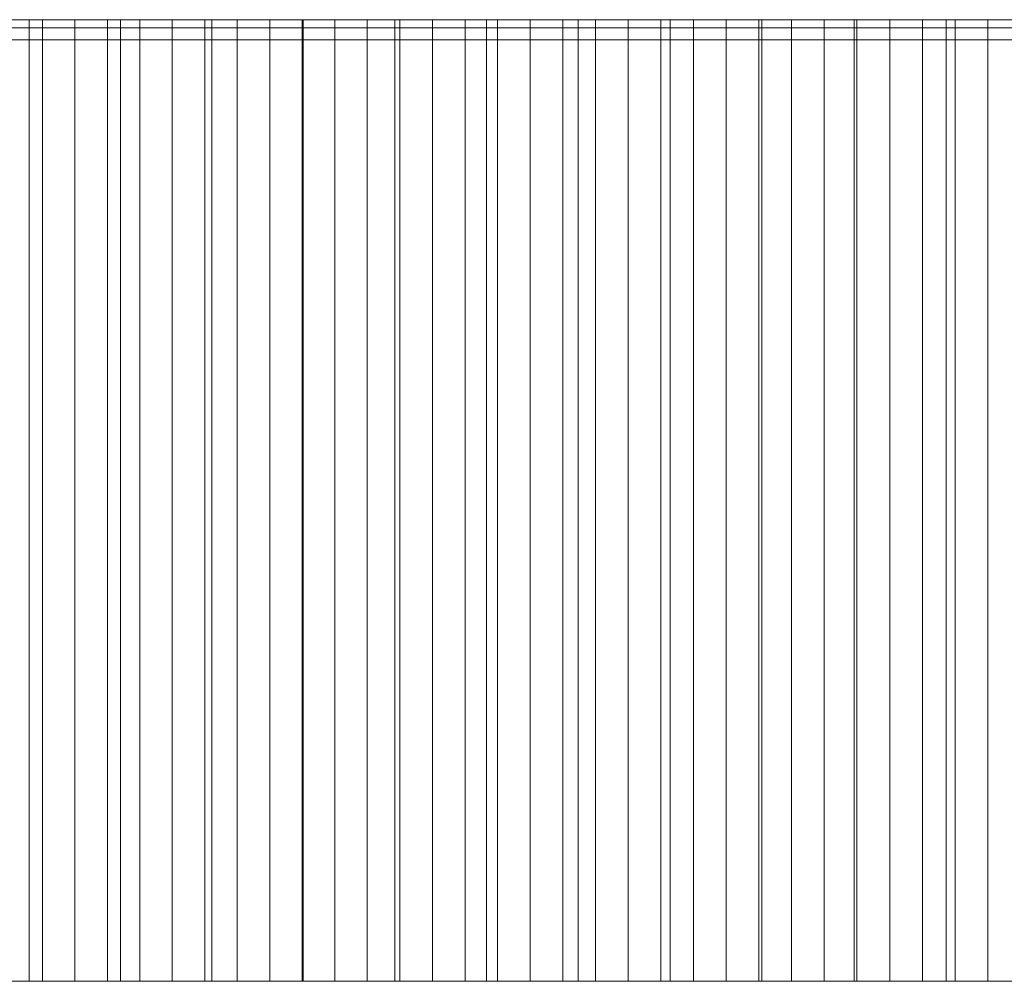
# Model space of a CAD drawing. Header units: centimetres. Extents: x -72 to 74, y -14 to 13.
# Tile 44 of 61: x 21.9 to 26, y 9.3 to 13.3. Entities that reach past the tile are written whole.
import ezdxf

# ---------------------------------------------------------------- set-up
doc = ezdxf.new("R2010")
doc.units = ezdxf.units.CM
doc.header["$LTSCALE"] = 2.54
doc.layers.add('Lucido design-1', color=7, linetype='Continuous')

# ---------------------------------------------------------------- blocks, each defined once
blk = doc.blocks.new('Gruppo-2-1')
at = {"color": 230, "linetype": 'Continuous', "lineweight": 9}
for points, invisible_edges in [([(-14.5734, 13.3, -57.895), (29.3447, 13.3, -58.895), (-15.5734, 13.3, -58.895), (-14.5734, 13.3, -57.895)], 13), ([(-14.5734, 13.3, -57.895), (29.3447, 13.3, -57.895), (29.3447, 13.3, -58.895), (-14.5734, 13.3, -57.895)], 12), ([(21.5636, 13.3, 140.3659), (21.9426, 13.3, 140.4315), (21.8634, 13.3, 139.4036), (21.5636, 13.3, 140.3659)], 14), ([(21.9426, 13.3, 140.4315), (21.9981, 13.3, 139.4269), (21.8634, 13.3, 139.4036), (21.9426, 13.3, 140.4315)], 13), ([(21.9426, 13.3, 140.4315), (22.3221, 13.3, 140.4939), (22.7022, 13.3, 140.5531), (21.9426, 13.3, 140.4315)], 12), ([(21.9426, 13.3, 140.4315), (22.7022, 13.3, 140.5531), (22.5378, 13.3, 139.516), (21.9426, 13.3, 140.4315)], 15), ([(21.9426, 13.3, 140.4315), (22.5378, 13.3, 139.516), (22.4028, 13.3, 139.4943), (21.9426, 13.3, 140.4315)], 13), ([(21.9426, 13.3, 140.4315), (22.4028, 13.3, 139.4943), (22.2678, 13.3, 139.4723), (21.9426, 13.3, 140.4315)], 13), ([(21.9426, 13.3, 140.4315), (22.2678, 13.3, 139.4723), (22.1329, 13.3, 139.4498), (21.9426, 13.3, 140.4315)], 13), ([(21.9426, 13.3, 140.4315), (22.1329, 13.3, 139.4498), (21.9981, 13.3, 139.4269), (21.9426, 13.3, 140.4315)], 13), ([(22.7022, 13.3, 140.5531), (22.6729, 13.3, 139.5372), (22.5378, 13.3, 139.516), (22.7022, 13.3, 140.5531)], 13), ([(22.7022, 13.3, 140.5531), (22.8081, 13.3, 139.558), (22.6729, 13.3, 139.5372), (22.7022, 13.3, 140.5531)], 13), ([(22.7022, 13.3, 140.5531), (23.0827, 13.3, 140.609), (23.0786, 13.3, 139.5983), (22.7022, 13.3, 140.5531)], 14), ([(22.7022, 13.3, 140.5531), (23.0786, 13.3, 139.5983), (22.9433, 13.3, 139.5784), (22.7022, 13.3, 140.5531)], 13), ([(22.7022, 13.3, 140.5531), (22.9433, 13.3, 139.5784), (22.8081, 13.3, 139.558), (22.7022, 13.3, 140.5531)], 13), ([(23.0827, 13.3, 140.609), (23.214, 13.3, 139.6179), (23.0786, 13.3, 139.5983), (23.0827, 13.3, 140.609)], 13), ([(23.0827, 13.3, 140.609), (23.4637, 13.3, 140.6616), (23.8452, 13.3, 140.711), (23.0827, 13.3, 140.609)], 12), ([(23.0827, 13.3, 140.609), (23.8452, 13.3, 140.711), (23.6204, 13.3, 139.674), (23.0827, 13.3, 140.609)], 15), ([(23.0827, 13.3, 140.609), (23.6204, 13.3, 139.674), (23.4849, 13.3, 139.6557), (23.0827, 13.3, 140.609)], 13), ([(23.0827, 13.3, 140.609), (23.4849, 13.3, 139.6557), (23.3494, 13.3, 139.637), (23.0827, 13.3, 140.609)], 13), ([(23.0827, 13.3, 140.609), (23.3494, 13.3, 139.637), (23.214, 13.3, 139.6179), (23.0827, 13.3, 140.609)], 13), ([(23.8452, 13.3, 140.711), (23.756, 13.3, 139.6918), (23.6204, 13.3, 139.674), (23.8452, 13.3, 140.711)], 13), ([(23.8452, 13.3, 140.711), (23.8916, 13.3, 139.7093), (23.756, 13.3, 139.6918), (23.8452, 13.3, 140.711)], 13), ([(23.8452, 13.3, 140.711), (24.227, 13.3, 140.7571), (24.1631, 13.3, 139.7429), (23.8452, 13.3, 140.711)], 14), ([(23.8452, 13.3, 140.711), (24.1631, 13.3, 139.7429), (24.0273, 13.3, 139.7263), (23.8452, 13.3, 140.711)], 13), ([(23.8452, 13.3, 140.711), (24.0273, 13.3, 139.7263), (23.8916, 13.3, 139.7093), (23.8452, 13.3, 140.711)], 13), ([(24.227, 13.3, 140.7571), (24.2989, 13.3, 139.759), (24.1631, 13.3, 139.7429), (24.227, 13.3, 140.7571)], 13), ([(24.227, 13.3, 140.7571), (24.6093, 13.3, 140.8), (24.9918, 13.3, 140.8396), (24.227, 13.3, 140.7571)], 12), ([(24.227, 13.3, 140.7571), (24.9918, 13.3, 140.8396), (24.7066, 13.3, 139.805), (24.227, 13.3, 140.7571)], 15), ([(24.227, 13.3, 140.7571), (24.7066, 13.3, 139.805), (24.5706, 13.3, 139.7901), (24.227, 13.3, 140.7571)], 13), ([(24.227, 13.3, 140.7571), (24.5706, 13.3, 139.7901), (24.4347, 13.3, 139.7748), (24.227, 13.3, 140.7571)], 13), ([(24.227, 13.3, 140.7571), (24.4347, 13.3, 139.7748), (24.2989, 13.3, 139.759), (24.227, 13.3, 140.7571)], 13), ([(24.9918, 13.3, 140.8396), (24.8426, 13.3, 139.8195), (24.7066, 13.3, 139.805), (24.9918, 13.3, 140.8396)], 13), ([(24.9918, 13.3, 140.8396), (24.9786, 13.3, 139.8335), (24.8426, 13.3, 139.8195), (24.9918, 13.3, 140.8396)], 13), ([(24.9918, 13.3, 140.8396), (25.1147, 13.3, 139.8472), (24.9786, 13.3, 139.8335), (24.9918, 13.3, 140.8396)], 13), ([(24.9918, 13.3, 140.8396), (25.3747, 13.3, 140.8759), (25.758, 13.3, 140.909), (24.9918, 13.3, 140.8396)], 12), ([(24.9918, 13.3, 140.8396), (25.758, 13.3, 140.909), (25.5232, 13.3, 139.8855), (24.9918, 13.3, 140.8396)], 15), ([(24.9918, 13.3, 140.8396), (25.5232, 13.3, 139.8855), (25.387, 13.3, 139.8732), (24.9918, 13.3, 140.8396)], 13), ([(24.9918, 13.3, 140.8396), (25.387, 13.3, 139.8732), (25.2508, 13.3, 139.8604), (24.9918, 13.3, 140.8396)], 13), ([(24.9918, 13.3, 140.8396), (25.2508, 13.3, 139.8604), (25.1147, 13.3, 139.8472), (24.9918, 13.3, 140.8396)], 13), ([(25.758, 13.3, 140.909), (25.6594, 13.3, 139.8975), (25.5232, 13.3, 139.8855), (25.758, 13.3, 140.909)], 13), ([(25.758, 13.3, 140.909), (25.7957, 13.3, 139.909), (25.6594, 13.3, 139.8975), (25.758, 13.3, 140.909)], 13), ([(25.758, 13.3, 140.909), (26.1414, 13.3, 140.9387), (26.0683, 13.3, 139.9307), (25.758, 13.3, 140.909)], 14), ([(25.758, 13.3, 140.909), (26.0683, 13.3, 139.9307), (25.932, 13.3, 139.9201), (25.758, 13.3, 140.909)], 13), ([(25.758, 13.3, 140.909), (25.932, 13.3, 139.9201), (25.7957, 13.3, 139.909), (25.758, 13.3, 140.909)], 13), ([(-14.5734, 13.2658, 96.0359), (-2.4276, 13.2658, 126.4085), (35.8883, 13.2658, 139.5837), (-14.5734, 13.2658, 96.0359)], 15), ([(-14.5734, 13.2658, 96.0359), (35.8883, 13.2658, 139.5837), (73.3955, 13.2658, 95.1085), (-14.5734, 13.2658, 96.0359)], 15), ([(-14.5734, 13.2658, -57.895), (-14.5734, 13.2658, 96.0359), (73.3955, 13.2658, 95.1085), (-14.5734, 13.2658, -57.895)], 14), ([(-14.5734, 13.2658, -57.895), (73.3955, 13.2658, 95.1085), (73.3955, 13.2658, -57.895), (-14.5734, 13.2658, -57.895)], 9), ([(-2.4276, 13.2658, 126.4085), (17.0709, 13.2658, 138.2874), (35.8883, 13.2658, 139.5837), (-2.4276, 13.2658, 126.4085)], 15), ([(17.0709, 13.2658, 138.2874), (21.4595, 13.2658, 139.3311), (27.5699, 13.2658, 140.0201), (17.0709, 13.2658, 138.2874)], 15), ([(17.0709, 13.2658, 138.2874), (27.5699, 13.2658, 140.0201), (35.8883, 13.2658, 139.5837), (17.0709, 13.2658, 138.2874)], 15), ([(21.4595, 13.2658, 139.3311), (21.8634, 13.2658, 139.4036), (22.1329, 13.2658, 139.4498), (21.4595, 13.2658, 139.3311)], 15), ([(21.4595, 13.2658, 139.3311), (22.1329, 13.2658, 139.4498), (22.9433, 13.2658, 139.5784), (21.4595, 13.2658, 139.3311)], 15), ([(21.4595, 13.2658, 139.3311), (22.9433, 13.2658, 139.5784), (24.1631, 13.2658, 139.7429), (21.4595, 13.2658, 139.3311)], 15), ([(21.4595, 13.2658, 139.3311), (24.1631, 13.2658, 139.7429), (27.5699, 13.2658, 140.0201), (21.4595, 13.2658, 139.3311)], 15), ([(21.8634, 13.2658, 139.4036), (21.9981, 13.2658, 139.4269), (22.1329, 13.2658, 139.4498), (21.8634, 13.2658, 139.4036)], 12), ([(22.1329, 13.2658, 139.4498), (22.2678, 13.2658, 139.4723), (22.4028, 13.2658, 139.4943), (22.1329, 13.2658, 139.4498)], 12), ([(22.1329, 13.2658, 139.4498), (22.4028, 13.2658, 139.4943), (22.5378, 13.2658, 139.516), (22.1329, 13.2658, 139.4498)], 13), ([(22.1329, 13.2658, 139.4498), (22.5378, 13.2658, 139.516), (22.9433, 13.2658, 139.5784), (22.1329, 13.2658, 139.4498)], 15), ([(22.5378, 13.2658, 139.516), (22.6729, 13.2658, 139.5372), (22.8081, 13.2658, 139.558), (22.5378, 13.2658, 139.516)], 12), ([(22.5378, 13.2658, 139.516), (22.8081, 13.2658, 139.558), (22.9433, 13.2658, 139.5784), (22.5378, 13.2658, 139.516)], 13), ([(22.9433, 13.2658, 139.5784), (23.0786, 13.2658, 139.5983), (23.214, 13.2658, 139.6179), (22.9433, 13.2658, 139.5784)], 12), ([(22.9433, 13.2658, 139.5784), (23.214, 13.2658, 139.6179), (23.4849, 13.2658, 139.6557), (22.9433, 13.2658, 139.5784)], 15), ([(22.9433, 13.2658, 139.5784), (23.4849, 13.2658, 139.6557), (24.1631, 13.2658, 139.7429), (22.9433, 13.2658, 139.5784)], 15), ([(23.214, 13.2658, 139.6179), (23.3494, 13.2658, 139.637), (23.4849, 13.2658, 139.6557), (23.214, 13.2658, 139.6179)], 12), ([(23.4849, 13.2658, 139.6557), (23.6204, 13.2658, 139.674), (23.756, 13.2658, 139.6918), (23.4849, 13.2658, 139.6557)], 12), ([(23.4849, 13.2658, 139.6557), (23.756, 13.2658, 139.6918), (24.1631, 13.2658, 139.7429), (23.4849, 13.2658, 139.6557)], 15), ([(23.756, 13.2658, 139.6918), (23.8916, 13.2658, 139.7093), (24.1631, 13.2658, 139.7429), (23.756, 13.2658, 139.6918)], 14), ([(23.8916, 13.2658, 139.7093), (24.0273, 13.2658, 139.7263), (24.1631, 13.2658, 139.7429), (23.8916, 13.2658, 139.7093)], 12), ([(24.1631, 13.2658, 139.7429), (24.2989, 13.2658, 139.759), (24.4347, 13.2658, 139.7748), (24.1631, 13.2658, 139.7429)], 12), ([(24.1631, 13.2658, 139.7429), (24.4347, 13.2658, 139.7748), (24.8426, 13.2658, 139.8195), (24.1631, 13.2658, 139.7429)], 15), ([(24.1631, 13.2658, 139.7429), (24.8426, 13.2658, 139.8195), (25.5232, 13.2658, 139.8855), (24.1631, 13.2658, 139.7429)], 15), ([(24.1631, 13.2658, 139.7429), (25.5232, 13.2658, 139.8855), (26.2047, 13.2658, 139.941), (24.1631, 13.2658, 139.7429)], 15), ([(24.1631, 13.2658, 139.7429), (26.2047, 13.2658, 139.941), (27.5699, 13.2658, 140.0201), (24.1631, 13.2658, 139.7429)], 15), ([(24.4347, 13.2658, 139.7748), (24.5706, 13.2658, 139.7901), (24.8426, 13.2658, 139.8195), (24.4347, 13.2658, 139.7748)], 14), ([(24.5706, 13.2658, 139.7901), (24.7066, 13.2658, 139.805), (24.8426, 13.2658, 139.8195), (24.5706, 13.2658, 139.7901)], 12), ([(24.8426, 13.2658, 139.8195), (24.9786, 13.2658, 139.8335), (25.1147, 13.2658, 139.8472), (24.8426, 13.2658, 139.8195)], 12), ([(24.8426, 13.2658, 139.8195), (25.1147, 13.2658, 139.8472), (25.5232, 13.2658, 139.8855), (24.8426, 13.2658, 139.8195)], 15), ([(25.1147, 13.2658, 139.8472), (25.2508, 13.2658, 139.8604), (25.5232, 13.2658, 139.8855), (25.1147, 13.2658, 139.8472)], 14), ([(25.2508, 13.2658, 139.8604), (25.387, 13.2658, 139.8732), (25.5232, 13.2658, 139.8855), (25.2508, 13.2658, 139.8604)], 12), ([(25.5232, 13.2658, 139.8855), (25.6594, 13.2658, 139.8975), (25.932, 13.2658, 139.9201), (25.5232, 13.2658, 139.8855)], 14), ([(25.5232, 13.2658, 139.8855), (25.932, 13.2658, 139.9201), (26.2047, 13.2658, 139.941), (25.5232, 13.2658, 139.8855)], 15), ([(25.6594, 13.2658, 139.8975), (25.7957, 13.2658, 139.909), (25.932, 13.2658, 139.9201), (25.6594, 13.2658, 139.8975)], 12), ([(25.932, 13.2658, 139.9201), (26.0683, 13.2658, 139.9307), (26.2047, 13.2658, 139.941), (25.932, 13.2658, 139.9201)], 12), ([(-14.5734, 13.2158, 96.0359), (-2.4276, 13.2158, 126.4085), (35.8883, 13.2158, 139.5837), (-14.5734, 13.2158, 96.0359)], 15), ([(-14.5734, 13.2158, 96.0359), (35.8883, 13.2158, 139.5837), (73.3955, 13.2158, 95.1085), (-14.5734, 13.2158, 96.0359)], 15), ([(-14.5734, 13.2158, -57.895), (-14.5734, 13.2158, 96.0359), (73.3955, 13.2158, 95.1085), (-14.5734, 13.2158, -57.895)], 14), ([(-14.5734, 13.2158, -57.895), (73.3955, 13.2158, 95.1085), (73.3955, 13.2158, -57.895), (-14.5734, 13.2158, -57.895)], 9), ([(-2.4276, 13.2158, 126.4085), (17.0709, 13.2158, 138.2874), (35.8883, 13.2158, 139.5837), (-2.4276, 13.2158, 126.4085)], 15), ([(17.0709, 13.2158, 138.2874), (21.4595, 13.2158, 139.3311), (27.5699, 13.2158, 140.0201), (17.0709, 13.2158, 138.2874)], 15), ([(17.0709, 13.2158, 138.2874), (27.5699, 13.2158, 140.0201), (35.8883, 13.2158, 139.5837), (17.0709, 13.2158, 138.2874)], 15), ([(21.4595, 13.2158, 139.3311), (21.8634, 13.2158, 139.4036), (22.1329, 13.2158, 139.4498), (21.4595, 13.2158, 139.3311)], 15), ([(21.4595, 13.2158, 139.3311), (22.1329, 13.2158, 139.4498), (22.9433, 13.2158, 139.5784), (21.4595, 13.2158, 139.3311)], 15), ([(21.4595, 13.2158, 139.3311), (22.9433, 13.2158, 139.5784), (24.1631, 13.2158, 139.7429), (21.4595, 13.2158, 139.3311)], 15), ([(21.4595, 13.2158, 139.3311), (24.1631, 13.2158, 139.7429), (27.5699, 13.2158, 140.0201), (21.4595, 13.2158, 139.3311)], 15), ([(21.8634, 13.2158, 139.4036), (21.9981, 13.2158, 139.4269), (22.1329, 13.2158, 139.4498), (21.8634, 13.2158, 139.4036)], 12), ([(22.1329, 13.2158, 139.4498), (22.2678, 13.2158, 139.4723), (22.4028, 13.2158, 139.4943), (22.1329, 13.2158, 139.4498)], 12), ([(22.1329, 13.2158, 139.4498), (22.4028, 13.2158, 139.4943), (22.5378, 13.2158, 139.516), (22.1329, 13.2158, 139.4498)], 13), ([(22.1329, 13.2158, 139.4498), (22.5378, 13.2158, 139.516), (22.9433, 13.2158, 139.5784), (22.1329, 13.2158, 139.4498)], 15), ([(22.5378, 13.2158, 139.516), (22.6729, 13.2158, 139.5372), (22.8081, 13.2158, 139.558), (22.5378, 13.2158, 139.516)], 12), ([(22.5378, 13.2158, 139.516), (22.8081, 13.2158, 139.558), (22.9433, 13.2158, 139.5784), (22.5378, 13.2158, 139.516)], 13), ([(22.9433, 13.2158, 139.5784), (23.0786, 13.2158, 139.5983), (23.214, 13.2158, 139.6179), (22.9433, 13.2158, 139.5784)], 12), ([(22.9433, 13.2158, 139.5784), (23.214, 13.2158, 139.6179), (23.4849, 13.2158, 139.6557), (22.9433, 13.2158, 139.5784)], 15), ([(22.9433, 13.2158, 139.5784), (23.4849, 13.2158, 139.6557), (24.1631, 13.2158, 139.7429), (22.9433, 13.2158, 139.5784)], 15), ([(23.214, 13.2158, 139.6179), (23.3494, 13.2158, 139.637), (23.4849, 13.2158, 139.6557), (23.214, 13.2158, 139.6179)], 12), ([(23.4849, 13.2158, 139.6557), (23.6204, 13.2158, 139.674), (23.756, 13.2158, 139.6918), (23.4849, 13.2158, 139.6557)], 12), ([(23.4849, 13.2158, 139.6557), (23.756, 13.2158, 139.6918), (24.1631, 13.2158, 139.7429), (23.4849, 13.2158, 139.6557)], 15), ([(23.756, 13.2158, 139.6918), (23.8916, 13.2158, 139.7093), (24.1631, 13.2158, 139.7429), (23.756, 13.2158, 139.6918)], 14), ([(23.8916, 13.2158, 139.7093), (24.0273, 13.2158, 139.7263), (24.1631, 13.2158, 139.7429), (23.8916, 13.2158, 139.7093)], 12), ([(24.1631, 13.2158, 139.7429), (24.2989, 13.2158, 139.759), (24.4347, 13.2158, 139.7748), (24.1631, 13.2158, 139.7429)], 12), ([(24.1631, 13.2158, 139.7429), (24.4347, 13.2158, 139.7748), (24.8426, 13.2158, 139.8195), (24.1631, 13.2158, 139.7429)], 15), ([(24.1631, 13.2158, 139.7429), (24.8426, 13.2158, 139.8195), (25.5232, 13.2158, 139.8855), (24.1631, 13.2158, 139.7429)], 15), ([(24.1631, 13.2158, 139.7429), (25.5232, 13.2158, 139.8855), (26.2047, 13.2158, 139.941), (24.1631, 13.2158, 139.7429)], 15), ([(24.1631, 13.2158, 139.7429), (26.2047, 13.2158, 139.941), (27.5699, 13.2158, 140.0201), (24.1631, 13.2158, 139.7429)], 15), ([(24.4347, 13.2158, 139.7748), (24.5706, 13.2158, 139.7901), (24.8426, 13.2158, 139.8195), (24.4347, 13.2158, 139.7748)], 14), ([(24.5706, 13.2158, 139.7901), (24.7066, 13.2158, 139.805), (24.8426, 13.2158, 139.8195), (24.5706, 13.2158, 139.7901)], 12), ([(24.8426, 13.2158, 139.8195), (24.9786, 13.2158, 139.8335), (25.1147, 13.2158, 139.8472), (24.8426, 13.2158, 139.8195)], 12), ([(24.8426, 13.2158, 139.8195), (25.1147, 13.2158, 139.8472), (25.5232, 13.2158, 139.8855), (24.8426, 13.2158, 139.8195)], 15), ([(25.1147, 13.2158, 139.8472), (25.2508, 13.2158, 139.8604), (25.5232, 13.2158, 139.8855), (25.1147, 13.2158, 139.8472)], 14), ([(25.2508, 13.2158, 139.8604), (25.387, 13.2158, 139.8732), (25.5232, 13.2158, 139.8855), (25.2508, 13.2158, 139.8604)], 12), ([(25.5232, 13.2158, 139.8855), (25.6594, 13.2158, 139.8975), (25.932, 13.2158, 139.9201), (25.5232, 13.2158, 139.8855)], 14), ([(25.5232, 13.2158, 139.8855), (25.932, 13.2158, 139.9201), (26.2047, 13.2158, 139.941), (25.5232, 13.2158, 139.8855)], 15), ([(25.6594, 13.2158, 139.8975), (25.7957, 13.2158, 139.909), (25.932, 13.2158, 139.9201), (25.6594, 13.2158, 139.8975)], 12), ([(25.932, 13.2158, 139.9201), (26.0683, 13.2158, 139.9307), (26.2047, 13.2158, 139.941), (25.932, 13.2158, 139.9201)], 12), ([(-14.5734, 9.3, -57.895), (29.3447, 9.3, -58.895), (-15.5734, 9.3, -58.895), (-14.5734, 9.3, -57.895)], 13), ([(-14.5734, 9.3, -57.895), (29.3447, 9.3, -57.895), (29.3447, 9.3, -58.895), (-14.5734, 9.3, -57.895)], 12), ([(21.5636, 9.3, 140.3659), (21.9426, 9.3, 140.4315), (21.8634, 9.3, 139.4036), (21.5636, 9.3, 140.3659)], 14), ([(21.9426, 9.3, 140.4315), (21.9981, 9.3, 139.4269), (21.8634, 9.3, 139.4036), (21.9426, 9.3, 140.4315)], 13), ([(21.9426, 9.3, 140.4315), (22.3221, 9.3, 140.4939), (22.7022, 9.3, 140.5531), (21.9426, 9.3, 140.4315)], 12), ([(21.9426, 9.3, 140.4315), (22.7022, 9.3, 140.5531), (22.5378, 9.3, 139.516), (21.9426, 9.3, 140.4315)], 15), ([(21.9426, 9.3, 140.4315), (22.5378, 9.3, 139.516), (22.4028, 9.3, 139.4943), (21.9426, 9.3, 140.4315)], 13), ([(21.9426, 9.3, 140.4315), (22.4028, 9.3, 139.4943), (22.2678, 9.3, 139.4723), (21.9426, 9.3, 140.4315)], 13), ([(21.9426, 9.3, 140.4315), (22.2678, 9.3, 139.4723), (22.1329, 9.3, 139.4498), (21.9426, 9.3, 140.4315)], 13), ([(21.9426, 9.3, 140.4315), (22.1329, 9.3, 139.4498), (21.9981, 9.3, 139.4269), (21.9426, 9.3, 140.4315)], 13), ([(22.7022, 9.3, 140.5531), (22.6729, 9.3, 139.5372), (22.5378, 9.3, 139.516), (22.7022, 9.3, 140.5531)], 13), ([(22.7022, 9.3, 140.5531), (22.8081, 9.3, 139.558), (22.6729, 9.3, 139.5372), (22.7022, 9.3, 140.5531)], 13), ([(22.7022, 9.3, 140.5531), (23.0827, 9.3, 140.609), (23.0786, 9.3, 139.5983), (22.7022, 9.3, 140.5531)], 14), ([(22.7022, 9.3, 140.5531), (23.0786, 9.3, 139.5983), (22.9433, 9.3, 139.5784), (22.7022, 9.3, 140.5531)], 13), ([(22.7022, 9.3, 140.5531), (22.9433, 9.3, 139.5784), (22.8081, 9.3, 139.558), (22.7022, 9.3, 140.5531)], 13), ([(23.0827, 9.3, 140.609), (23.214, 9.3, 139.6179), (23.0786, 9.3, 139.5983), (23.0827, 9.3, 140.609)], 13), ([(23.0827, 9.3, 140.609), (23.4637, 9.3, 140.6616), (23.8452, 9.3, 140.711), (23.0827, 9.3, 140.609)], 12), ([(23.0827, 9.3, 140.609), (23.8452, 9.3, 140.711), (23.6204, 9.3, 139.674), (23.0827, 9.3, 140.609)], 15), ([(23.0827, 9.3, 140.609), (23.6204, 9.3, 139.674), (23.4849, 9.3, 139.6557), (23.0827, 9.3, 140.609)], 13), ([(23.0827, 9.3, 140.609), (23.4849, 9.3, 139.6557), (23.3494, 9.3, 139.637), (23.0827, 9.3, 140.609)], 13), ([(23.0827, 9.3, 140.609), (23.3494, 9.3, 139.637), (23.214, 9.3, 139.6179), (23.0827, 9.3, 140.609)], 13), ([(23.8452, 9.3, 140.711), (23.756, 9.3, 139.6918), (23.6204, 9.3, 139.674), (23.8452, 9.3, 140.711)], 13), ([(23.8452, 9.3, 140.711), (23.8916, 9.3, 139.7093), (23.756, 9.3, 139.6918), (23.8452, 9.3, 140.711)], 13), ([(23.8452, 9.3, 140.711), (24.227, 9.3, 140.7571), (24.1631, 9.3, 139.7429), (23.8452, 9.3, 140.711)], 14), ([(23.8452, 9.3, 140.711), (24.1631, 9.3, 139.7429), (24.0273, 9.3, 139.7263), (23.8452, 9.3, 140.711)], 13), ([(23.8452, 9.3, 140.711), (24.0273, 9.3, 139.7263), (23.8916, 9.3, 139.7093), (23.8452, 9.3, 140.711)], 13), ([(24.227, 9.3, 140.7571), (24.2989, 9.3, 139.759), (24.1631, 9.3, 139.7429), (24.227, 9.3, 140.7571)], 13), ([(24.227, 9.3, 140.7571), (24.6093, 9.3, 140.8), (24.9918, 9.3, 140.8396), (24.227, 9.3, 140.7571)], 12), ([(24.227, 9.3, 140.7571), (24.9918, 9.3, 140.8396), (24.7066, 9.3, 139.805), (24.227, 9.3, 140.7571)], 15), ([(24.227, 9.3, 140.7571), (24.7066, 9.3, 139.805), (24.5706, 9.3, 139.7901), (24.227, 9.3, 140.7571)], 13), ([(24.227, 9.3, 140.7571), (24.5706, 9.3, 139.7901), (24.4347, 9.3, 139.7748), (24.227, 9.3, 140.7571)], 13), ([(24.227, 9.3, 140.7571), (24.4347, 9.3, 139.7748), (24.2989, 9.3, 139.759), (24.227, 9.3, 140.7571)], 13), ([(24.9918, 9.3, 140.8396), (24.8426, 9.3, 139.8195), (24.7066, 9.3, 139.805), (24.9918, 9.3, 140.8396)], 13), ([(24.9918, 9.3, 140.8396), (24.9786, 9.3, 139.8335), (24.8426, 9.3, 139.8195), (24.9918, 9.3, 140.8396)], 13), ([(24.9918, 9.3, 140.8396), (25.1147, 9.3, 139.8472), (24.9786, 9.3, 139.8335), (24.9918, 9.3, 140.8396)], 13), ([(24.9918, 9.3, 140.8396), (25.3747, 9.3, 140.8759), (25.758, 9.3, 140.909), (24.9918, 9.3, 140.8396)], 12), ([(24.9918, 9.3, 140.8396), (25.758, 9.3, 140.909), (25.5232, 9.3, 139.8855), (24.9918, 9.3, 140.8396)], 15), ([(24.9918, 9.3, 140.8396), (25.5232, 9.3, 139.8855), (25.387, 9.3, 139.8732), (24.9918, 9.3, 140.8396)], 13), ([(24.9918, 9.3, 140.8396), (25.387, 9.3, 139.8732), (25.2508, 9.3, 139.8604), (24.9918, 9.3, 140.8396)], 13), ([(24.9918, 9.3, 140.8396), (25.2508, 9.3, 139.8604), (25.1147, 9.3, 139.8472), (24.9918, 9.3, 140.8396)], 13), ([(25.758, 9.3, 140.909), (25.6594, 9.3, 139.8975), (25.5232, 9.3, 139.8855), (25.758, 9.3, 140.909)], 13), ([(25.758, 9.3, 140.909), (25.7957, 9.3, 139.909), (25.6594, 9.3, 139.8975), (25.758, 9.3, 140.909)], 13), ([(25.758, 9.3, 140.909), (26.1414, 9.3, 140.9387), (26.0683, 9.3, 139.9307), (25.758, 9.3, 140.909)], 14), ([(25.758, 9.3, 140.909), (26.0683, 9.3, 139.9307), (25.932, 9.3, 139.9201), (25.758, 9.3, 140.909)], 13), ([(25.758, 9.3, 140.909), (25.932, 9.3, 139.9201), (25.7957, 9.3, 139.909), (25.758, 9.3, 140.909)], 13)]:
    blk.add_3dface(points, dxfattribs=dict(at, invisible_edges=invisible_edges))
for points in [[(-15.5734, 13.3, -58.895), (-15.5734, 9.3, -58.895), (29.3447, 9.3, -58.895), (29.3447, 13.3, -58.895)], [(29.3447, 13.3, -57.895), (29.3447, 9.3, -57.895), (-14.5734, 9.3, -57.895), (-14.5734, 13.3, -57.895)], [(21.9426, 13.3, 140.4315), (21.9426, 9.3, 140.4315), (21.5636, 9.3, 140.3659), (21.5636, 13.3, 140.3659)], [(21.8634, 13.3, 139.4036), (21.8634, 9.3, 139.4036), (21.9981, 9.3, 139.4269), (21.9981, 13.3, 139.4269)], [(22.3221, 13.3, 140.4939), (22.3221, 9.3, 140.4939), (21.9426, 9.3, 140.4315), (21.9426, 13.3, 140.4315)], [(21.9981, 13.3, 139.4269), (21.9981, 9.3, 139.4269), (22.1329, 9.3, 139.4498), (22.1329, 13.3, 139.4498)], [(22.1329, 13.3, 139.4498), (22.1329, 9.3, 139.4498), (22.2678, 9.3, 139.4723), (22.2678, 13.3, 139.4723)], [(22.2678, 13.3, 139.4723), (22.2678, 9.3, 139.4723), (22.4028, 9.3, 139.4943), (22.4028, 13.3, 139.4943)], [(22.7022, 13.3, 140.5531), (22.7022, 9.3, 140.5531), (22.3221, 9.3, 140.4939), (22.3221, 13.3, 140.4939)], [(22.4028, 13.3, 139.4943), (22.4028, 9.3, 139.4943), (22.5378, 9.3, 139.516), (22.5378, 13.3, 139.516)], [(22.5378, 13.3, 139.516), (22.5378, 9.3, 139.516), (22.6729, 9.3, 139.5372), (22.6729, 13.3, 139.5372)], [(22.6729, 13.3, 139.5372), (22.6729, 9.3, 139.5372), (22.8081, 9.3, 139.558), (22.8081, 13.3, 139.558)], [(23.0827, 13.3, 140.609), (23.0827, 9.3, 140.609), (22.7022, 9.3, 140.5531), (22.7022, 13.3, 140.5531)], [(22.8081, 13.3, 139.558), (22.8081, 9.3, 139.558), (22.9433, 9.3, 139.5784), (22.9433, 13.3, 139.5784)], [(22.9433, 13.3, 139.5784), (22.9433, 9.3, 139.5784), (23.0786, 9.3, 139.5983), (23.0786, 13.3, 139.5983)], [(23.0786, 13.3, 139.5983), (23.0786, 9.3, 139.5983), (23.214, 9.3, 139.6179), (23.214, 13.3, 139.6179)], [(23.4637, 13.3, 140.6616), (23.4637, 9.3, 140.6616), (23.0827, 9.3, 140.609), (23.0827, 13.3, 140.609)], [(23.214, 13.3, 139.6179), (23.214, 9.3, 139.6179), (23.3494, 9.3, 139.637), (23.3494, 13.3, 139.637)], [(23.3494, 13.3, 139.637), (23.3494, 9.3, 139.637), (23.4849, 9.3, 139.6557), (23.4849, 13.3, 139.6557)], [(23.8452, 13.3, 140.711), (23.8452, 9.3, 140.711), (23.4637, 9.3, 140.6616), (23.4637, 13.3, 140.6616)], [(23.4849, 13.3, 139.6557), (23.4849, 9.3, 139.6557), (23.6204, 9.3, 139.674), (23.6204, 13.3, 139.674)], [(23.6204, 13.3, 139.674), (23.6204, 9.3, 139.674), (23.756, 9.3, 139.6918), (23.756, 13.3, 139.6918)], [(23.756, 13.3, 139.6918), (23.756, 9.3, 139.6918), (23.8916, 9.3, 139.7093), (23.8916, 13.3, 139.7093)], [(24.227, 13.3, 140.7571), (24.227, 9.3, 140.7571), (23.8452, 9.3, 140.711), (23.8452, 13.3, 140.711)], [(23.8916, 13.3, 139.7093), (23.8916, 9.3, 139.7093), (24.0273, 9.3, 139.7263), (24.0273, 13.3, 139.7263)], [(24.0273, 13.3, 139.7263), (24.0273, 9.3, 139.7263), (24.1631, 9.3, 139.7429), (24.1631, 13.3, 139.7429)], [(24.1631, 13.3, 139.7429), (24.1631, 9.3, 139.7429), (24.2989, 9.3, 139.759), (24.2989, 13.3, 139.759)], [(24.6093, 13.3, 140.8), (24.6093, 9.3, 140.8), (24.227, 9.3, 140.7571), (24.227, 13.3, 140.7571)], [(24.2989, 13.3, 139.759), (24.2989, 9.3, 139.759), (24.4347, 9.3, 139.7748), (24.4347, 13.3, 139.7748)], [(24.4347, 13.3, 139.7748), (24.4347, 9.3, 139.7748), (24.5706, 9.3, 139.7901), (24.5706, 13.3, 139.7901)], [(24.5706, 13.3, 139.7901), (24.5706, 9.3, 139.7901), (24.7066, 9.3, 139.805), (24.7066, 13.3, 139.805)], [(24.9918, 13.3, 140.8396), (24.9918, 9.3, 140.8396), (24.6093, 9.3, 140.8), (24.6093, 13.3, 140.8)], [(24.7066, 13.3, 139.805), (24.7066, 9.3, 139.805), (24.8426, 9.3, 139.8195), (24.8426, 13.3, 139.8195)], [(24.8426, 13.3, 139.8195), (24.8426, 9.3, 139.8195), (24.9786, 9.3, 139.8335), (24.9786, 13.3, 139.8335)], [(24.9786, 13.3, 139.8335), (24.9786, 9.3, 139.8335), (25.1147, 9.3, 139.8472), (25.1147, 13.3, 139.8472)], [(25.3747, 13.3, 140.8759), (25.3747, 9.3, 140.8759), (24.9918, 9.3, 140.8396), (24.9918, 13.3, 140.8396)], [(25.1147, 13.3, 139.8472), (25.1147, 9.3, 139.8472), (25.2508, 9.3, 139.8604), (25.2508, 13.3, 139.8604)], [(25.2508, 13.3, 139.8604), (25.2508, 9.3, 139.8604), (25.387, 9.3, 139.8732), (25.387, 13.3, 139.8732)], [(25.758, 13.3, 140.909), (25.758, 9.3, 140.909), (25.3747, 9.3, 140.8759), (25.3747, 13.3, 140.8759)], [(25.387, 13.3, 139.8732), (25.387, 9.3, 139.8732), (25.5232, 9.3, 139.8855), (25.5232, 13.3, 139.8855)], [(25.5232, 13.3, 139.8855), (25.5232, 9.3, 139.8855), (25.6594, 9.3, 139.8975), (25.6594, 13.3, 139.8975)], [(25.6594, 13.3, 139.8975), (25.6594, 9.3, 139.8975), (25.7957, 9.3, 139.909), (25.7957, 13.3, 139.909)], [(26.1414, 13.3, 140.9387), (26.1414, 9.3, 140.9387), (25.758, 9.3, 140.909), (25.758, 13.3, 140.909)], [(25.7957, 13.3, 139.909), (25.7957, 9.3, 139.909), (25.932, 9.3, 139.9201), (25.932, 13.3, 139.9201)], [(25.932, 13.3, 139.9201), (25.932, 9.3, 139.9201), (26.0683, 9.3, 139.9307), (26.0683, 13.3, 139.9307)], [(-14.5734, 13.2658, -57.895), (-14.5734, 13.2158, -57.895), (73.3955, 13.2158, -57.895), (73.3955, 13.2658, -57.895)], [(21.9981, 13.2658, 139.4269), (21.9981, 13.2158, 139.4269), (21.8634, 13.2158, 139.4036), (21.8634, 13.2658, 139.4036)], [(22.1329, 13.2658, 139.4498), (22.1329, 13.2158, 139.4498), (21.9981, 13.2158, 139.4269), (21.9981, 13.2658, 139.4269)], [(22.2678, 13.2658, 139.4723), (22.2678, 13.2158, 139.4723), (22.1329, 13.2158, 139.4498), (22.1329, 13.2658, 139.4498)], [(22.4028, 13.2658, 139.4943), (22.4028, 13.2158, 139.4943), (22.2678, 13.2158, 139.4723), (22.2678, 13.2658, 139.4723)], [(22.5378, 13.2658, 139.516), (22.5378, 13.2158, 139.516), (22.4028, 13.2158, 139.4943), (22.4028, 13.2658, 139.4943)], [(22.6729, 13.2658, 139.5372), (22.6729, 13.2158, 139.5372), (22.5378, 13.2158, 139.516), (22.5378, 13.2658, 139.516)], [(22.8081, 13.2658, 139.558), (22.8081, 13.2158, 139.558), (22.6729, 13.2158, 139.5372), (22.6729, 13.2658, 139.5372)], [(22.9433, 13.2658, 139.5784), (22.9433, 13.2158, 139.5784), (22.8081, 13.2158, 139.558), (22.8081, 13.2658, 139.558)], [(23.0786, 13.2658, 139.5983), (23.0786, 13.2158, 139.5983), (22.9433, 13.2158, 139.5784), (22.9433, 13.2658, 139.5784)], [(23.214, 13.2658, 139.6179), (23.214, 13.2158, 139.6179), (23.0786, 13.2158, 139.5983), (23.0786, 13.2658, 139.5983)], [(23.3494, 13.2658, 139.637), (23.3494, 13.2158, 139.637), (23.214, 13.2158, 139.6179), (23.214, 13.2658, 139.6179)], [(23.4849, 13.2658, 139.6557), (23.4849, 13.2158, 139.6557), (23.3494, 13.2158, 139.637), (23.3494, 13.2658, 139.637)], [(23.6204, 13.2658, 139.674), (23.6204, 13.2158, 139.674), (23.4849, 13.2158, 139.6557), (23.4849, 13.2658, 139.6557)], [(23.756, 13.2658, 139.6918), (23.756, 13.2158, 139.6918), (23.6204, 13.2158, 139.674), (23.6204, 13.2658, 139.674)], [(23.8916, 13.2658, 139.7093), (23.8916, 13.2158, 139.7093), (23.756, 13.2158, 139.6918), (23.756, 13.2658, 139.6918)], [(24.0273, 13.2658, 139.7263), (24.0273, 13.2158, 139.7263), (23.8916, 13.2158, 139.7093), (23.8916, 13.2658, 139.7093)], [(24.1631, 13.2658, 139.7429), (24.1631, 13.2158, 139.7429), (24.0273, 13.2158, 139.7263), (24.0273, 13.2658, 139.7263)], [(24.2989, 13.2658, 139.759), (24.2989, 13.2158, 139.759), (24.1631, 13.2158, 139.7429), (24.1631, 13.2658, 139.7429)], [(24.4347, 13.2658, 139.7748), (24.4347, 13.2158, 139.7748), (24.2989, 13.2158, 139.759), (24.2989, 13.2658, 139.759)], [(24.5706, 13.2658, 139.7901), (24.5706, 13.2158, 139.7901), (24.4347, 13.2158, 139.7748), (24.4347, 13.2658, 139.7748)], [(24.7066, 13.2658, 139.805), (24.7066, 13.2158, 139.805), (24.5706, 13.2158, 139.7901), (24.5706, 13.2658, 139.7901)], [(24.8426, 13.2658, 139.8195), (24.8426, 13.2158, 139.8195), (24.7066, 13.2158, 139.805), (24.7066, 13.2658, 139.805)], [(24.9786, 13.2658, 139.8335), (24.9786, 13.2158, 139.8335), (24.8426, 13.2158, 139.8195), (24.8426, 13.2658, 139.8195)], [(25.1147, 13.2658, 139.8472), (25.1147, 13.2158, 139.8472), (24.9786, 13.2158, 139.8335), (24.9786, 13.2658, 139.8335)], [(25.2508, 13.2658, 139.8604), (25.2508, 13.2158, 139.8604), (25.1147, 13.2158, 139.8472), (25.1147, 13.2658, 139.8472)], [(25.387, 13.2658, 139.8732), (25.387, 13.2158, 139.8732), (25.2508, 13.2158, 139.8604), (25.2508, 13.2658, 139.8604)], [(25.5232, 13.2658, 139.8855), (25.5232, 13.2158, 139.8855), (25.387, 13.2158, 139.8732), (25.387, 13.2658, 139.8732)], [(25.6594, 13.2658, 139.8975), (25.6594, 13.2158, 139.8975), (25.5232, 13.2158, 139.8855), (25.5232, 13.2658, 139.8855)], [(25.7957, 13.2658, 139.909), (25.7957, 13.2158, 139.909), (25.6594, 13.2158, 139.8975), (25.6594, 13.2658, 139.8975)], [(25.932, 13.2658, 139.9201), (25.932, 13.2158, 139.9201), (25.7957, 13.2158, 139.909), (25.7957, 13.2658, 139.909)], [(26.0683, 13.2658, 139.9307), (26.0683, 13.2158, 139.9307), (25.932, 13.2158, 139.9201), (25.932, 13.2658, 139.9201)]]:
    blk.add_3dface(points, dxfattribs=at)
blk = doc.blocks.new('Gruppo-3-1')
at = {"color": 230}
blk.add_blockref('Gruppo-2-1', (0, 0), dxfattribs=at)

msp = doc.modelspace()

# ---------------------------------------------------------------- block references
at = {"layer": 'Lucido design-1', "color": 230, "true_color": 0xff0066}
msp.add_blockref('Gruppo-3-1', (0, 0), dxfattribs=at)

doc.saveas('drawing.dxf')
